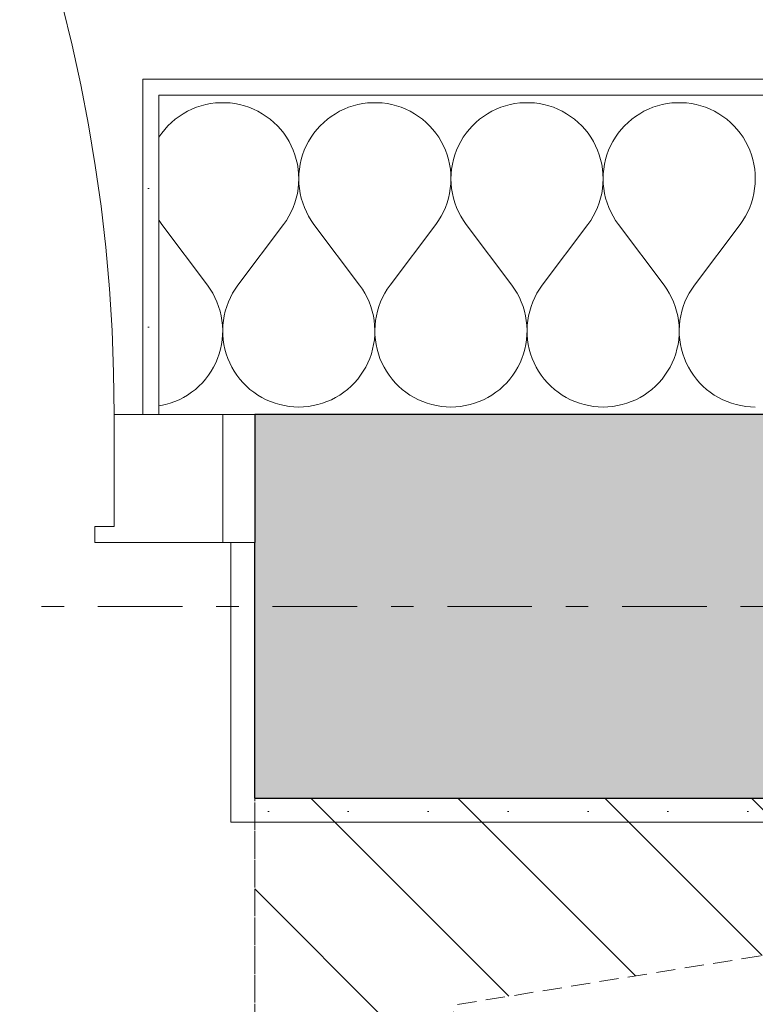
# Model space of a CAD drawing. Extents: x 100 to 2982, y 37 to 2050.
# Tile 125 of 130: x 2028 to 2074, y 1765 to 1826. Entities that reach past the tile are written whole.
import ezdxf
from ezdxf.xclip import XClip

# ---------------------------------------------------------------- set-up
doc = ezdxf.new("R2010")
doc.units = 0
doc.header["$MEASUREMENT"] = 0
doc.header["$XCLIPFRAME"] = 0
doc.linetypes.add('Przerywana gęsta', pattern=[9, 6, -3])
doc.linetypes.add('Przerywana podwójnie', pattern=[54.680554, 26.458333, -10.583333, 7.055556, -10.583333])
for name, color, linetype in [('410-K Osie', 7, 'Continuous'), ('420-K Ściany', 7, 'Continuous'), ('460-K Stropy', 7, 'Continuous'), ('820-G Rysunki Obrazki', 7, 'Continuous'), ('Drzwi ARCHICAD', 7, 'Continuous')]:
    doc.layers.add(name, color=color, linetype=linetype)
pattern_1 = [(0, (-18316.349, -206.5255), (0, 8.660254), [0, -5]), (0, (-18313.849, -202.195), (0, 8.660254), [0, -5])]

# ---------------------------------------------------------------- blocks, each defined once
blk = doc.blocks.new('*X27')
at = {"layer": '420-K Ściany', "color": 174, "linetype": 'Continuous', "lineweight": 5, "ltscale": 0.2}
for p, q in [((2039.148, 1820.739), (2038.865, 1820.624)), ((2039.438, 1820.835), (2039.148, 1820.739)), ((2039.733, 1820.913), (2039.438, 1820.835)), ((2040.033, 1820.972), (2039.733, 1820.913)), ((2040.336, 1821.011), (2040.033, 1820.972)), ((2040.641, 1821.03), (2040.336, 1821.011)), ((2040.947, 1821.03), (2040.641, 1821.03)), ((2041.252, 1821.011), (2040.947, 1821.03)), ((2041.555, 1820.972), (2041.252, 1821.011)), ((2041.855, 1820.913), (2041.555, 1820.972)), ((2042.15, 1820.835), (2041.855, 1820.913)), ((2042.44, 1820.739), (2042.15, 1820.835)), ((2042.723, 1820.624), (2042.44, 1820.739)), ((2048.672, 1820.739), (2048.388, 1820.624)), ((2048.962, 1820.835), (2048.672, 1820.739)), ((2049.257, 1820.913), (2048.962, 1820.835)), ((2049.557, 1820.972), (2049.257, 1820.913)), ((2049.86, 1821.011), (2049.557, 1820.972)), ((2050.165, 1821.03), (2049.86, 1821.011)), ((2050.471, 1821.03), (2050.165, 1821.03)), ((2050.776, 1821.011), (2050.471, 1821.03)), ((2051.079, 1820.972), (2050.776, 1821.011)), ((2051.379, 1820.913), (2051.079, 1820.972)), ((2051.674, 1820.835), (2051.379, 1820.913)), ((2051.964, 1820.739), (2051.674, 1820.835)), ((2052.247, 1820.624), (2051.964, 1820.739)), ((2058.195, 1820.739), (2057.912, 1820.624)), ((2058.485, 1820.835), (2058.195, 1820.739)), ((2058.781, 1820.913), (2058.485, 1820.835)), ((2059.081, 1820.972), (2058.781, 1820.913)), ((2059.384, 1821.011), (2059.081, 1820.972)), ((2059.689, 1821.03), (2059.384, 1821.011)), ((2059.994, 1821.03), (2059.689, 1821.03)), ((2060.299, 1821.011), (2059.994, 1821.03)), ((2060.602, 1820.972), (2060.299, 1821.011)), ((2060.902, 1820.913), (2060.602, 1820.972)), ((2061.198, 1820.835), (2060.902, 1820.913)), ((2061.488, 1820.739), (2061.198, 1820.835)), ((2061.771, 1820.624), (2061.488, 1820.739)), ((2067.719, 1820.739), (2067.436, 1820.624)), ((2068.009, 1820.835), (2067.719, 1820.739)), ((2068.305, 1820.913), (2068.009, 1820.835)), ((2068.605, 1820.972), (2068.305, 1820.913)), ((2068.908, 1821.011), (2068.605, 1820.972)), ((2069.213, 1821.03), (2068.908, 1821.011)), ((2069.518, 1821.03), (2069.213, 1821.03)), ((2069.823, 1821.011), (2069.518, 1821.03)), ((2070.126, 1820.972), (2069.823, 1821.011)), ((2070.426, 1820.913), (2070.126, 1820.972)), ((2070.722, 1820.835), (2070.426, 1820.913)), ((2071.012, 1820.739), (2070.722, 1820.835)), ((2071.295, 1820.624), (2071.012, 1820.739)), ((2038.067, 1820.175), (2037.822, 1819.992)), ((2038.323, 1820.341), (2038.067, 1820.175)), ((2038.589, 1820.492), (2038.323, 1820.341)), ((2038.865, 1820.624), (2038.589, 1820.492)), ((2042.999, 1820.492), (2042.723, 1820.624)), ((2043.265, 1820.341), (2042.999, 1820.492)), ((2043.521, 1820.175), (2043.265, 1820.341)), ((2043.766, 1819.992), (2043.521, 1820.175)), ((2047.591, 1820.175), (2047.346, 1819.992)), ((2047.847, 1820.341), (2047.591, 1820.175)), ((2048.113, 1820.492), (2047.847, 1820.341)), ((2048.388, 1820.624), (2048.113, 1820.492)), ((2052.523, 1820.492), (2052.247, 1820.624)), ((2052.789, 1820.341), (2052.523, 1820.492)), ((2053.045, 1820.175), (2052.789, 1820.341)), ((2053.289, 1819.992), (2053.045, 1820.175)), ((2057.115, 1820.175), (2056.87, 1819.992)), ((2057.371, 1820.341), (2057.115, 1820.175)), ((2057.637, 1820.492), (2057.371, 1820.341)), ((2057.912, 1820.624), (2057.637, 1820.492)), ((2062.046, 1820.492), (2061.771, 1820.624)), ((2062.313, 1820.341), (2062.046, 1820.492)), ((2062.569, 1820.175), (2062.313, 1820.341)), ((2062.813, 1819.992), (2062.569, 1820.175)), ((2066.639, 1820.175), (2066.394, 1819.992)), ((2066.895, 1820.341), (2066.639, 1820.175)), ((2067.161, 1820.492), (2066.895, 1820.341)), ((2067.436, 1820.624), (2067.161, 1820.492)), ((2071.57, 1820.492), (2071.295, 1820.624)), ((2071.836, 1820.341), (2071.57, 1820.492)), ((2072.092, 1820.175), (2071.836, 1820.341)), ((2072.337, 1819.992), (2072.092, 1820.175)), ((2037.37, 1819.581), (2037.165, 1819.354)), ((2037.59, 1819.793), (2037.37, 1819.581)), ((2037.822, 1819.992), (2037.59, 1819.793)), ((2043.998, 1819.793), (2043.766, 1819.992)), ((2044.218, 1819.581), (2043.998, 1819.793)), ((2044.423, 1819.354), (2044.218, 1819.581)), ((2046.894, 1819.581), (2046.689, 1819.354)), ((2047.114, 1819.793), (2046.894, 1819.581)), ((2047.346, 1819.992), (2047.114, 1819.793)), ((2053.522, 1819.793), (2053.289, 1819.992)), ((2053.741, 1819.581), (2053.522, 1819.793)), ((2053.947, 1819.354), (2053.741, 1819.581)), ((2056.418, 1819.581), (2056.213, 1819.354)), ((2056.637, 1819.793), (2056.418, 1819.581)), ((2056.87, 1819.992), (2056.637, 1819.793)), ((2063.046, 1819.793), (2062.813, 1819.992)), ((2063.265, 1819.581), (2063.046, 1819.793)), ((2063.47, 1819.354), (2063.265, 1819.581)), ((2065.942, 1819.581), (2065.737, 1819.354)), ((2066.161, 1819.793), (2065.942, 1819.581)), ((2066.394, 1819.992), (2066.161, 1819.793)), ((2072.57, 1819.793), (2072.337, 1819.992)), ((2072.789, 1819.581), (2072.57, 1819.793)), ((2072.994, 1819.354), (2072.789, 1819.581)), ((2036.975, 1819.115), (2036.802, 1818.867)), ((2037.165, 1819.354), (2036.975, 1819.115)), ((2044.613, 1819.115), (2044.423, 1819.354)), ((2044.788, 1818.864), (2044.613, 1819.115)), ((2044.946, 1818.603), (2044.788, 1818.864)), ((2046.324, 1818.864), (2046.166, 1818.603)), ((2046.499, 1819.115), (2046.324, 1818.864)), ((2046.689, 1819.354), (2046.499, 1819.115)), ((2054.137, 1819.115), (2053.947, 1819.354)), ((2054.311, 1818.864), (2054.137, 1819.115)), ((2054.47, 1818.603), (2054.311, 1818.864)), ((2055.848, 1818.864), (2055.69, 1818.603)), ((2056.023, 1819.115), (2055.848, 1818.864)), ((2056.213, 1819.354), (2056.023, 1819.115)), ((2063.661, 1819.115), (2063.47, 1819.354)), ((2063.835, 1818.864), (2063.661, 1819.115)), ((2063.993, 1818.603), (2063.835, 1818.864)), ((2065.372, 1818.864), (2065.214, 1818.603)), ((2065.546, 1819.115), (2065.372, 1818.864)), ((2065.737, 1819.354), (2065.546, 1819.115)), ((2073.185, 1819.115), (2072.994, 1819.354)), ((2073.359, 1818.864), (2073.185, 1819.115)), ((2073.517, 1818.603), (2073.359, 1818.864)), ((2045.087, 1818.332), (2044.946, 1818.603)), ((2045.21, 1818.052), (2045.087, 1818.332)), ((2046.025, 1818.332), (2045.902, 1818.052)), ((2046.166, 1818.603), (2046.025, 1818.332)), ((2054.611, 1818.332), (2054.47, 1818.603)), ((2054.734, 1818.052), (2054.611, 1818.332)), ((2055.549, 1818.332), (2055.425, 1818.052)), ((2055.69, 1818.603), (2055.549, 1818.332)), ((2064.134, 1818.332), (2063.993, 1818.603)), ((2064.258, 1818.052), (2064.134, 1818.332)), ((2065.073, 1818.332), (2064.949, 1818.052)), ((2065.214, 1818.603), (2065.073, 1818.332)), ((2073.658, 1818.332), (2073.517, 1818.603)), ((2073.782, 1818.052), (2073.658, 1818.332)), ((2045.315, 1817.765), (2045.21, 1818.052)), ((2045.402, 1817.472), (2045.315, 1817.765)), ((2045.796, 1817.765), (2045.71, 1817.472)), ((2045.902, 1818.052), (2045.796, 1817.765)), ((2054.839, 1817.765), (2054.734, 1818.052)), ((2054.926, 1817.472), (2054.839, 1817.765)), ((2055.32, 1817.765), (2055.234, 1817.472)), ((2055.425, 1818.052), (2055.32, 1817.765)), ((2064.363, 1817.765), (2064.258, 1818.052)), ((2064.449, 1817.472), (2064.363, 1817.765)), ((2064.844, 1817.765), (2064.758, 1817.472)), ((2064.949, 1818.052), (2064.844, 1817.765)), ((2073.887, 1817.765), (2073.782, 1818.052)), ((2073.973, 1817.472), (2073.887, 1817.765)), ((2045.469, 1817.174), (2045.402, 1817.472)), ((2045.518, 1816.872), (2045.469, 1817.174)), ((2045.642, 1817.174), (2045.594, 1816.872)), ((2045.71, 1817.472), (2045.642, 1817.174)), ((2054.993, 1817.174), (2054.926, 1817.472)), ((2055.042, 1816.872), (2054.993, 1817.174)), ((2055.166, 1817.174), (2055.118, 1816.872)), ((2055.234, 1817.472), (2055.166, 1817.174)), ((2064.517, 1817.174), (2064.449, 1817.472)), ((2064.565, 1816.872), (2064.517, 1817.174)), ((2064.69, 1817.174), (2064.642, 1816.872)), ((2064.758, 1817.472), (2064.69, 1817.174)), ((2074.041, 1817.174), (2073.973, 1817.472)), ((2074.089, 1816.872), (2074.041, 1817.174)), ((2045.547, 1816.568), (2045.518, 1816.872)), ((2045.556, 1816.263), (2045.547, 1816.568)), ((2045.565, 1816.568), (2045.556, 1816.263)), ((2045.594, 1816.872), (2045.565, 1816.568)), ((2055.07, 1816.568), (2055.042, 1816.872)), ((2055.08, 1816.263), (2055.07, 1816.568)), ((2055.089, 1816.568), (2055.08, 1816.263)), ((2055.118, 1816.872), (2055.089, 1816.568)), ((2064.594, 1816.568), (2064.565, 1816.872)), ((2064.604, 1816.263), (2064.594, 1816.568)), ((2064.613, 1816.568), (2064.604, 1816.263)), ((2064.642, 1816.872), (2064.613, 1816.568)), ((2074.118, 1816.568), (2074.089, 1816.872)), ((2074.127, 1816.263), (2074.118, 1816.568)), ((2045.516, 1815.653), (2045.546, 1815.957)), ((2045.546, 1815.957), (2045.556, 1816.263)), ((2045.556, 1816.263), (2045.566, 1815.957)), ((2045.566, 1815.957), (2045.596, 1815.653)), ((2055.04, 1815.653), (2055.069, 1815.957)), ((2055.069, 1815.957), (2055.08, 1816.263)), ((2055.08, 1816.263), (2055.09, 1815.957)), ((2055.09, 1815.957), (2055.12, 1815.653)), ((2064.563, 1815.653), (2064.593, 1815.957)), ((2064.593, 1815.957), (2064.604, 1816.263)), ((2064.604, 1816.263), (2064.614, 1815.957)), ((2064.614, 1815.957), (2064.644, 1815.653)), ((2074.087, 1815.653), (2074.117, 1815.957)), ((2074.117, 1815.957), (2074.127, 1816.263)), ((2045.398, 1815.054), (2045.466, 1815.352)), ((2045.466, 1815.352), (2045.516, 1815.653)), ((2045.596, 1815.653), (2045.645, 1815.352)), ((2045.645, 1815.352), (2045.714, 1815.054)), ((2054.922, 1815.054), (2054.99, 1815.352)), ((2054.99, 1815.352), (2055.04, 1815.653)), ((2055.12, 1815.653), (2055.169, 1815.352)), ((2055.169, 1815.352), (2055.238, 1815.054)), ((2064.445, 1815.054), (2064.514, 1815.352)), ((2064.514, 1815.352), (2064.563, 1815.653)), ((2064.644, 1815.653), (2064.693, 1815.352)), ((2064.693, 1815.352), (2064.762, 1815.054)), ((2073.969, 1815.054), (2074.038, 1815.352)), ((2074.038, 1815.352), (2074.087, 1815.653)), ((2045.204, 1814.475), (2045.31, 1814.761)), ((2045.31, 1814.761), (2045.398, 1815.054)), ((2045.714, 1815.054), (2045.802, 1814.761)), ((2045.802, 1814.761), (2045.908, 1814.475)), ((2054.728, 1814.475), (2054.834, 1814.761)), ((2054.834, 1814.761), (2054.922, 1815.054)), ((2055.238, 1815.054), (2055.325, 1814.761)), ((2055.325, 1814.761), (2055.431, 1814.475)), ((2064.252, 1814.475), (2064.358, 1814.761)), ((2064.358, 1814.761), (2064.445, 1815.054)), ((2064.762, 1815.054), (2064.849, 1814.761)), ((2064.849, 1814.761), (2064.955, 1814.475)), ((2073.776, 1814.475), (2073.882, 1814.761)), ((2073.882, 1814.761), (2073.969, 1815.054)), ((2044.779, 1813.664), (2044.938, 1813.925)), ((2044.938, 1813.925), (2045.08, 1814.195)), ((2045.08, 1814.195), (2045.204, 1814.475)), ((2045.908, 1814.475), (2046.032, 1814.195)), ((2046.032, 1814.195), (2046.174, 1813.925)), ((2046.174, 1813.925), (2046.333, 1813.664)), ((2054.303, 1813.664), (2054.462, 1813.925)), ((2054.462, 1813.925), (2054.604, 1814.195)), ((2054.604, 1814.195), (2054.728, 1814.475)), ((2055.431, 1814.475), (2055.556, 1814.195)), ((2055.556, 1814.195), (2055.698, 1813.925)), ((2055.698, 1813.925), (2055.857, 1813.664)), ((2063.827, 1813.664), (2063.986, 1813.925)), ((2063.986, 1813.925), (2064.127, 1814.195)), ((2064.127, 1814.195), (2064.252, 1814.475)), ((2064.955, 1814.475), (2065.08, 1814.195)), ((2065.08, 1814.195), (2065.221, 1813.925)), ((2065.221, 1813.925), (2065.38, 1813.664)), ((2073.35, 1813.664), (2073.509, 1813.925)), ((2073.509, 1813.925), (2073.651, 1814.195)), ((2073.651, 1814.195), (2073.776, 1814.475)), ((2036.802, 1813.676), (2036.809, 1813.664)), ((2036.809, 1813.664), (2036.984, 1813.414)), ((2036.984, 1813.414), (2039.842, 1809.604)), ((2044.604, 1813.414), (2041.746, 1809.604)), ((2044.604, 1813.414), (2044.779, 1813.664)), ((2046.333, 1813.664), (2046.508, 1813.414)), ((2046.508, 1813.414), (2049.365, 1809.604)), ((2054.127, 1813.414), (2051.27, 1809.604)), ((2054.127, 1813.414), (2054.303, 1813.664)), ((2055.857, 1813.664), (2056.032, 1813.414)), ((2056.032, 1813.414), (2058.889, 1809.604)), ((2063.651, 1813.414), (2060.794, 1809.604)), ((2063.651, 1813.414), (2063.827, 1813.664)), ((2065.38, 1813.664), (2065.556, 1813.414)), ((2065.556, 1813.414), (2068.413, 1809.604)), ((2073.175, 1813.414), (2070.318, 1809.604)), ((2073.175, 1813.414), (2073.35, 1813.664)), ((2040.015, 1809.358), (2039.842, 1809.604)), ((2041.746, 1809.604), (2041.573, 1809.358)), ((2049.538, 1809.358), (2049.365, 1809.604)), ((2051.27, 1809.604), (2051.097, 1809.358)), ((2059.062, 1809.358), (2058.889, 1809.604)), ((2060.794, 1809.604), (2060.621, 1809.358)), ((2068.586, 1809.358), (2068.413, 1809.604)), ((2070.318, 1809.604), (2070.145, 1809.358)), ((2040.172, 1809.101), (2040.015, 1809.358)), ((2040.312, 1808.834), (2040.172, 1809.101)), ((2041.416, 1809.101), (2041.276, 1808.834)), ((2041.573, 1809.358), (2041.416, 1809.101)), ((2049.696, 1809.101), (2049.538, 1809.358)), ((2049.836, 1808.834), (2049.696, 1809.101)), ((2050.94, 1809.101), (2050.8, 1808.834)), ((2051.097, 1809.358), (2050.94, 1809.101)), ((2059.219, 1809.101), (2059.062, 1809.358)), ((2059.36, 1808.834), (2059.219, 1809.101)), ((2060.464, 1809.101), (2060.323, 1808.834)), ((2060.621, 1809.358), (2060.464, 1809.101)), ((2068.743, 1809.101), (2068.586, 1809.358)), ((2068.884, 1808.834), (2068.743, 1809.101)), ((2069.988, 1809.101), (2069.847, 1808.834)), ((2070.145, 1809.358), (2069.988, 1809.101)), ((2040.436, 1808.559), (2040.312, 1808.834)), ((2040.541, 1808.277), (2040.436, 1808.559)), ((2041.152, 1808.559), (2041.047, 1808.277)), ((2041.276, 1808.834), (2041.152, 1808.559)), ((2049.959, 1808.559), (2049.836, 1808.834)), ((2050.065, 1808.277), (2049.959, 1808.559)), ((2050.676, 1808.559), (2050.57, 1808.277)), ((2050.8, 1808.834), (2050.676, 1808.559)), ((2059.483, 1808.559), (2059.36, 1808.834)), ((2059.589, 1808.277), (2059.483, 1808.559)), ((2060.2, 1808.559), (2060.094, 1808.277)), ((2060.323, 1808.834), (2060.2, 1808.559)), ((2069.007, 1808.559), (2068.884, 1808.834)), ((2069.113, 1808.277), (2069.007, 1808.559)), ((2069.724, 1808.559), (2069.618, 1808.277)), ((2069.847, 1808.834), (2069.724, 1808.559)), ((2040.629, 1807.989), (2040.541, 1808.277)), ((2040.698, 1807.696), (2040.629, 1807.989)), ((2040.959, 1807.989), (2040.89, 1807.696)), ((2041.047, 1808.277), (2040.959, 1807.989)), ((2050.153, 1807.989), (2050.065, 1808.277)), ((2050.222, 1807.696), (2050.153, 1807.989)), ((2050.483, 1807.989), (2050.413, 1807.696)), ((2050.57, 1808.277), (2050.483, 1807.989)), ((2059.677, 1807.989), (2059.589, 1808.277)), ((2059.746, 1807.696), (2059.677, 1807.989)), ((2060.006, 1807.989), (2059.937, 1807.696)), ((2060.094, 1808.277), (2060.006, 1807.989)), ((2069.201, 1807.989), (2069.113, 1808.277)), ((2069.27, 1807.696), (2069.201, 1807.989)), ((2069.53, 1807.989), (2069.461, 1807.696)), ((2069.618, 1808.277), (2069.53, 1807.989)), ((2040.749, 1807.399), (2040.698, 1807.696)), ((2040.781, 1807.1), (2040.749, 1807.399)), ((2040.794, 1806.799), (2040.781, 1807.1)), ((2040.807, 1807.1), (2040.794, 1806.799)), ((2040.839, 1807.399), (2040.807, 1807.1)), ((2040.89, 1807.696), (2040.839, 1807.399)), ((2050.273, 1807.399), (2050.222, 1807.696)), ((2050.305, 1807.1), (2050.273, 1807.399)), ((2050.318, 1806.799), (2050.305, 1807.1)), ((2050.331, 1807.1), (2050.318, 1806.799)), ((2050.363, 1807.399), (2050.331, 1807.1)), ((2050.413, 1807.696), (2050.363, 1807.399)), ((2059.797, 1807.399), (2059.746, 1807.696)), ((2059.829, 1807.1), (2059.797, 1807.399)), ((2059.841, 1806.799), (2059.829, 1807.1)), ((2059.855, 1807.1), (2059.842, 1806.799)), ((2059.886, 1807.399), (2059.855, 1807.1)), ((2059.937, 1807.696), (2059.886, 1807.399)), ((2069.321, 1807.399), (2069.27, 1807.696)), ((2069.352, 1807.1), (2069.321, 1807.399)), ((2069.365, 1806.799), (2069.352, 1807.1)), ((2069.378, 1807.1), (2069.366, 1806.799)), ((2069.41, 1807.399), (2069.378, 1807.1)), ((2069.461, 1807.696), (2069.41, 1807.399)), ((2040.762, 1806.197), (2040.787, 1806.497)), ((2040.787, 1806.497), (2040.794, 1806.799)), ((2040.794, 1806.799), (2040.801, 1806.497)), ((2040.801, 1806.497), (2040.826, 1806.197)), ((2050.286, 1806.197), (2050.311, 1806.497)), ((2050.311, 1806.497), (2050.318, 1806.799)), ((2050.318, 1806.799), (2050.324, 1806.497)), ((2050.324, 1806.497), (2050.35, 1806.197)), ((2059.81, 1806.197), (2059.835, 1806.497)), ((2059.835, 1806.497), (2059.841, 1806.799)), ((2059.842, 1806.799), (2059.848, 1806.497)), ((2059.848, 1806.497), (2059.873, 1806.197)), ((2069.334, 1806.197), (2069.359, 1806.497)), ((2069.359, 1806.497), (2069.365, 1806.799)), ((2069.366, 1806.799), (2069.372, 1806.497)), ((2069.372, 1806.497), (2069.397, 1806.197)), ((2040.655, 1805.605), (2040.718, 1805.899)), ((2040.718, 1805.899), (2040.762, 1806.197)), ((2040.826, 1806.197), (2040.87, 1805.899)), ((2040.87, 1805.899), (2040.933, 1805.605)), ((2050.179, 1805.605), (2050.242, 1805.899)), ((2050.242, 1805.899), (2050.286, 1806.197)), ((2050.35, 1806.197), (2050.394, 1805.899)), ((2050.394, 1805.899), (2050.457, 1805.605)), ((2059.703, 1805.605), (2059.766, 1805.899)), ((2059.766, 1805.899), (2059.81, 1806.197)), ((2059.873, 1806.197), (2059.918, 1805.899)), ((2059.918, 1805.899), (2059.981, 1805.605)), ((2069.226, 1805.605), (2069.289, 1805.899)), ((2069.289, 1805.899), (2069.334, 1806.197)), ((2069.397, 1806.197), (2069.441, 1805.899)), ((2069.441, 1805.899), (2069.504, 1805.605)), ((2040.474, 1805.031), (2040.574, 1805.315)), ((2040.574, 1805.315), (2040.655, 1805.605)), ((2040.933, 1805.605), (2041.014, 1805.315)), ((2041.014, 1805.315), (2041.114, 1805.031)), ((2049.998, 1805.031), (2050.097, 1805.315)), ((2050.097, 1805.315), (2050.179, 1805.605)), ((2050.457, 1805.605), (2050.538, 1805.315)), ((2050.538, 1805.315), (2050.638, 1805.031)), ((2059.522, 1805.031), (2059.621, 1805.315)), ((2059.621, 1805.315), (2059.703, 1805.605)), ((2059.981, 1805.605), (2060.062, 1805.315)), ((2060.062, 1805.315), (2060.162, 1805.031)), ((2069.045, 1805.031), (2069.145, 1805.315)), ((2069.145, 1805.315), (2069.226, 1805.605)), ((2069.504, 1805.605), (2069.586, 1805.315)), ((2069.586, 1805.315), (2069.686, 1805.031)), ((2040.222, 1804.484), (2040.356, 1804.753)), ((2040.356, 1804.753), (2040.474, 1805.031)), ((2041.114, 1805.031), (2041.232, 1804.753)), ((2041.232, 1804.753), (2041.366, 1804.484)), ((2049.746, 1804.484), (2049.88, 1804.753)), ((2049.88, 1804.753), (2049.998, 1805.031)), ((2050.638, 1805.031), (2050.755, 1804.753)), ((2050.755, 1804.753), (2050.89, 1804.484)), ((2059.269, 1804.484), (2059.404, 1804.753)), ((2059.404, 1804.753), (2059.522, 1805.031)), ((2060.162, 1805.031), (2060.279, 1804.753)), ((2060.279, 1804.753), (2060.414, 1804.484)), ((2068.793, 1804.484), (2068.928, 1804.753)), ((2068.928, 1804.753), (2069.045, 1805.031)), ((2069.686, 1805.031), (2069.803, 1804.753)), ((2069.803, 1804.753), (2069.938, 1804.484)), ((2039.903, 1803.973), (2040.07, 1804.223)), ((2040.07, 1804.223), (2040.222, 1804.484)), ((2041.366, 1804.484), (2041.518, 1804.223)), ((2041.518, 1804.223), (2041.685, 1803.973)), ((2049.426, 1803.973), (2049.594, 1804.223)), ((2049.594, 1804.223), (2049.746, 1804.484)), ((2050.89, 1804.484), (2051.041, 1804.223)), ((2051.041, 1804.223), (2051.209, 1803.973)), ((2058.95, 1803.973), (2059.118, 1804.223)), ((2059.118, 1804.223), (2059.269, 1804.484)), ((2060.414, 1804.484), (2060.565, 1804.223)), ((2060.565, 1804.223), (2060.733, 1803.973)), ((2068.474, 1803.973), (2068.642, 1804.223)), ((2068.642, 1804.223), (2068.793, 1804.484)), ((2069.938, 1804.484), (2070.089, 1804.223)), ((2070.089, 1804.223), (2070.257, 1803.973)), ((2039.31, 1803.293), (2039.522, 1803.507)), ((2039.522, 1803.507), (2039.72, 1803.734)), ((2039.72, 1803.734), (2039.903, 1803.973)), ((2041.685, 1803.973), (2041.868, 1803.734)), ((2041.868, 1803.734), (2042.066, 1803.507)), ((2042.066, 1803.507), (2042.278, 1803.293)), ((2048.834, 1803.293), (2049.046, 1803.507)), ((2049.046, 1803.507), (2049.243, 1803.734)), ((2049.243, 1803.734), (2049.426, 1803.973)), ((2051.209, 1803.973), (2051.392, 1803.734)), ((2051.392, 1803.734), (2051.59, 1803.507)), ((2051.59, 1803.507), (2051.802, 1803.293)), ((2058.357, 1803.293), (2058.569, 1803.507)), ((2058.569, 1803.507), (2058.767, 1803.734)), ((2058.767, 1803.734), (2058.95, 1803.973)), ((2060.733, 1803.973), (2060.916, 1803.734)), ((2060.916, 1803.734), (2061.114, 1803.507)), ((2061.114, 1803.507), (2061.326, 1803.293)), ((2067.881, 1803.293), (2068.093, 1803.507)), ((2068.093, 1803.507), (2068.291, 1803.734)), ((2068.291, 1803.734), (2068.474, 1803.973)), ((2070.257, 1803.973), (2070.44, 1803.734)), ((2070.44, 1803.734), (2070.638, 1803.507)), ((2070.638, 1803.507), (2070.85, 1803.293)), ((2038.599, 1802.736), (2038.848, 1802.907)), ((2038.848, 1802.907), (2039.085, 1803.092)), ((2039.085, 1803.092), (2039.31, 1803.293)), ((2042.278, 1803.293), (2042.503, 1803.092)), ((2042.503, 1803.092), (2042.74, 1802.907)), ((2042.74, 1802.907), (2042.989, 1802.736)), ((2048.123, 1802.736), (2048.372, 1802.907)), ((2048.372, 1802.907), (2048.609, 1803.092)), ((2048.609, 1803.092), (2048.834, 1803.293)), ((2051.802, 1803.293), (2052.027, 1803.092)), ((2052.027, 1803.092), (2052.264, 1802.907)), ((2052.264, 1802.907), (2052.512, 1802.736)), ((2057.647, 1802.736), (2057.895, 1802.907)), ((2057.895, 1802.907), (2058.133, 1803.092)), ((2058.133, 1803.092), (2058.357, 1803.293)), ((2061.326, 1803.293), (2061.551, 1803.092)), ((2061.551, 1803.092), (2061.788, 1802.907)), ((2061.788, 1802.907), (2062.036, 1802.736)), ((2067.171, 1802.736), (2067.419, 1802.907)), ((2067.419, 1802.907), (2067.656, 1803.092)), ((2067.656, 1803.092), (2067.881, 1803.293)), ((2070.85, 1803.293), (2071.075, 1803.092)), ((2071.075, 1803.092), (2071.312, 1802.907)), ((2071.312, 1802.907), (2071.56, 1802.736)), ((2037.224, 1802.137), (2037.513, 1802.221)), ((2037.513, 1802.221), (2037.797, 1802.324)), ((2037.797, 1802.324), (2038.073, 1802.444)), ((2038.073, 1802.444), (2038.341, 1802.582)), ((2038.341, 1802.582), (2038.599, 1802.736)), ((2042.989, 1802.736), (2043.247, 1802.582)), ((2043.247, 1802.582), (2043.515, 1802.444)), ((2043.515, 1802.444), (2043.791, 1802.324)), ((2043.791, 1802.324), (2044.075, 1802.221)), ((2044.075, 1802.221), (2044.364, 1802.137)), ((2046.748, 1802.137), (2047.037, 1802.221)), ((2047.037, 1802.221), (2047.32, 1802.324)), ((2047.32, 1802.324), (2047.596, 1802.444)), ((2047.596, 1802.444), (2047.864, 1802.582)), ((2047.864, 1802.582), (2048.123, 1802.736)), ((2052.512, 1802.736), (2052.771, 1802.582)), ((2052.771, 1802.582), (2053.039, 1802.444)), ((2053.039, 1802.444), (2053.315, 1802.324)), ((2053.315, 1802.324), (2053.598, 1802.221)), ((2053.598, 1802.221), (2053.887, 1802.137)), ((2056.272, 1802.137), (2056.561, 1802.221)), ((2056.561, 1802.221), (2056.844, 1802.324)), ((2056.844, 1802.324), (2057.12, 1802.444)), ((2057.12, 1802.444), (2057.388, 1802.582)), ((2057.388, 1802.582), (2057.647, 1802.736)), ((2062.036, 1802.736), (2062.295, 1802.582)), ((2062.295, 1802.582), (2062.563, 1802.444)), ((2062.563, 1802.444), (2062.839, 1802.324)), ((2062.839, 1802.324), (2063.122, 1802.221)), ((2063.122, 1802.221), (2063.411, 1802.137)), ((2065.796, 1802.137), (2066.085, 1802.221)), ((2066.085, 1802.221), (2066.368, 1802.324)), ((2066.368, 1802.324), (2066.644, 1802.444)), ((2066.644, 1802.444), (2066.912, 1802.582)), ((2066.912, 1802.582), (2067.171, 1802.736)), ((2071.56, 1802.736), (2071.819, 1802.582)), ((2071.819, 1802.582), (2072.087, 1802.444)), ((2072.087, 1802.444), (2072.363, 1802.324)), ((2072.363, 1802.324), (2072.646, 1802.221)), ((2072.646, 1802.221), (2072.935, 1802.137)), ((2036.802, 1802.05), (2036.93, 1802.071)), ((2036.93, 1802.071), (2037.224, 1802.137)), ((2044.364, 1802.137), (2044.658, 1802.071)), ((2044.658, 1802.071), (2044.955, 1802.023)), ((2044.955, 1802.023), (2045.255, 1801.995)), ((2045.255, 1801.995), (2045.556, 1801.985)), ((2045.556, 1801.985), (2045.857, 1801.995)), ((2045.857, 1801.995), (2046.157, 1802.023)), ((2046.157, 1802.023), (2046.454, 1802.071)), ((2046.454, 1802.071), (2046.748, 1802.137)), ((2053.887, 1802.137), (2054.181, 1802.071)), ((2054.181, 1802.071), (2054.479, 1802.023)), ((2054.479, 1802.023), (2054.779, 1801.995)), ((2054.779, 1801.995), (2055.08, 1801.985)), ((2055.08, 1801.985), (2055.381, 1801.995)), ((2055.381, 1801.995), (2055.681, 1802.023)), ((2055.681, 1802.023), (2055.978, 1802.071)), ((2055.978, 1802.071), (2056.272, 1802.137)), ((2063.411, 1802.137), (2063.705, 1802.071)), ((2063.705, 1802.071), (2064.003, 1802.023)), ((2064.003, 1802.023), (2064.302, 1801.995)), ((2064.302, 1801.995), (2064.604, 1801.985)), ((2064.604, 1801.985), (2064.905, 1801.995)), ((2064.905, 1801.995), (2065.204, 1802.023)), ((2065.204, 1802.023), (2065.502, 1802.071)), ((2065.502, 1802.071), (2065.796, 1802.137)), ((2072.935, 1802.137), (2073.229, 1802.071)), ((2073.229, 1802.071), (2073.526, 1802.023)), ((2073.526, 1802.023), (2073.826, 1801.995)), ((2073.826, 1801.995), (2074.127, 1801.985))]:
    blk.add_line(p, q, dxfattribs=at)
blk = doc.blocks.new('Rysunek_1_1', base_point=(-18316.349, -206.526))
at = {"layer": '420-K Ściany', "linetype": 'Continuous', "lineweight": 5}
h = blk.add_hatch(dxfattribs=at)
h.set_pattern_fill('Tynk_0001', color=176, style=0, pattern_type=2)
h.set_pattern_definition(pattern_1)
h.paths.add_polyline_path([(2036.802, 1822.509), (2035.802, 1822.509), (2035.802, 1801.509), (2036.802, 1801.509), (2036.802, 1821.509)])
h = blk.add_hatch(dxfattribs=at)
h.set_pattern_fill('Tynk_0001', color=176, style=0, pattern_type=2)
h.set_pattern_definition(pattern_1)
h.paths.add_polyline_path([(2179.802, 1822.509), (2036.802, 1822.509), (2036.802, 1821.509), (2179.802, 1821.509)])
at = {"layer": '420-K Ściany', "linetype": 'Continuous', "lineweight": 13}
blk.add_hatch(color=62, dxfattribs=at).paths.add_polyline_path([(2042.802, 1801.509), (2042.802, 1793.509), (2042.802, 1777.509), (2135.802, 1777.509), (2135.802, 1801.509)])
at = {"layer": '420-K Ściany', "linetype": 'Continuous', "lineweight": 5}
h = blk.add_hatch(dxfattribs=at)
h.set_pattern_fill('Tynk_0001', color=180, style=0, pattern_type=2)
h.set_pattern_definition(pattern_1)
h.paths.add_polyline_path([(2041.302, 1776.009), (2042.802, 1776.009), (2042.802, 1777.509), (2042.802, 1793.509), (2041.302, 1793.509)])
h = blk.add_hatch(dxfattribs=at)
h.set_pattern_fill('Tynk_0001', color=180, style=0, pattern_type=2)
h.set_pattern_definition(pattern_1)
h.paths.add_polyline_path([(2134.302, 1777.509), (2042.802, 1777.509), (2042.802, 1776.009), (2134.302, 1776.009)])
at = {"layer": '460-K Stropy', "linetype": 'Continuous', "lineweight": 13}
h = blk.add_hatch(dxfattribs=at)
h.set_pattern_fill('Cegła_zwykła_0001', color=2, style=0, pattern_type=2)
h.set_pattern_definition([(135, (-18316.349, -206.5255), (4.596194, 4.596194), [])])
h.paths.add_polyline_path([(2042.802, 1715.913), (2055.355, 1764.578), (2135.802, 1777.509), (2042.802, 1777.509)])
at = {"layer": '410-K Osie', "color": 4, "linetype": 'Przerywana podwójnie', "lineweight": 13, "ltscale": 0.2}
blk.add_line((589.417, 1789.509), (2255.561, 1789.509), dxfattribs=at)
blk.add_line((589.417, 1789.509), (2255.561, 1789.509), dxfattribs=at)
at = {"layer": '420-K Ściany', "color": 47, "linetype": 'Continuous', "lineweight": 15, "ltscale": 0.2}
for p, q in [((2035.802, 1801.509), (2035.802, 1822.509)), ((2036.802, 1822.509), (2035.802, 1822.509)), ((2036.802, 1801.509), (2035.802, 1801.509)), ((2036.802, 1801.509), (2042.802, 1801.509)), ((2041.302, 1793.509), (2041.302, 1776.009)), ((2042.802, 1793.509), (2041.302, 1793.509)), ((2042.802, 1776.009), (2041.302, 1776.009))]:
    blk.add_line(p, q, dxfattribs=at)
at = {"layer": '420-K Ściany', "color": 67, "linetype": 'Continuous', "lineweight": 13, "ltscale": 0.2}
for p, q in [((2159.802, 1821.509), (2036.802, 1821.509)), ((2036.802, 1821.509), (2036.802, 1801.509))]:
    blk.add_line(p, q, dxfattribs=at)
at = {"layer": '420-K Ściany', "color": 27, "linetype": 'Continuous', "lineweight": 25, "ltscale": 0.2}
for p, q in [((2135.802, 1801.509), (2042.802, 1801.509)), ((2042.802, 1801.509), (2042.802, 1793.509)), ((2042.802, 1777.509), (2042.802, 1793.509)), ((2042.802, 1777.509), (2134.302, 1777.509))]:
    blk.add_line(p, q, dxfattribs=at)
at = {"layer": '420-K Ściany', "color": 47, "linetype": 'Continuous', "lineweight": 15, "ltscale": 0.2, "flags": 128}
for points in [[(2179.802, 1822.509), (2036.802, 1822.509)], [(2042.802, 1776.009), (2134.302, 1776.009)]]:
    blk.add_lwpolyline(points, dxfattribs=at)
at = {"layer": '460-K Stropy', "color": 1, "linetype": 'Przerywana gęsta', "lineweight": 13, "ltscale": 0.2, "flags": 128}
for points in [[(2042.802, 1777.509), (2134.302, 1777.509), (2134.302, 1715.913), (2042.802, 1715.913)], [(2042.802, 1715.913), (2055.355, 1764.578), (2135.802, 1777.509), (2042.802, 1777.509)]]:
    blk.add_lwpolyline(points, close=True, dxfattribs=at)
at = {"layer": 'Drzwi ARCHICAD', "color": 47, "linetype": 'Continuous', "lineweight": 15, "ltscale": 0.2}
for p, q in [((2036.802, 1822.509), (2035.802, 1822.509)), ((2035.802, 1801.509), (2035.802, 1822.509)), ((2036.802, 1801.509), (2042.802, 1801.509)), ((2036.802, 1801.509), (2042.802, 1801.509)), ((2041.302, 1793.509), (2041.302, 1776.009)), ((2042.802, 1776.009), (2041.302, 1776.009))]:
    blk.add_line(p, q, dxfattribs=at)
at = {"layer": 'Drzwi ARCHICAD', "color": 23, "linetype": 'Continuous', "lineweight": 15, "ltscale": 0.2}
for p, q in [((2034.002, 1794.509), (2034.002, 1801.509)), ((2034.002, 1801.509), (2040.802, 1801.509)), ((2040.802, 1801.509), (2042.802, 1801.509)), ((2040.802, 1801.509), (2040.802, 1793.509)), ((2042.802, 1801.509), (2042.802, 1793.509)), ((2032.802, 1793.509), (2032.802, 1794.509)), ((2032.802, 1794.509), (2034.002, 1794.509)), ((2040.802, 1793.509), (2032.802, 1793.509)), ((2040.802, 1793.509), (2042.802, 1793.509))]:
    blk.add_line(p, q, dxfattribs=at)
at = {"layer": 'Drzwi ARCHICAD', "color": 27, "linetype": 'Continuous', "lineweight": 25, "ltscale": 0.2}
blk.add_line((2042.802, 1801.509), (2042.802, 1793.509), dxfattribs=at)
blk.add_line((2042.802, 1801.509), (2042.802, 1793.509), dxfattribs=at)
at = {"layer": 'Drzwi ARCHICAD', "color": 3, "linetype": 'Continuous', "lineweight": 13, "ltscale": 0.2}
blk.add_arc((1931.602, 1801.509), 102.4, 0, 90, dxfattribs=at)
at = {"color": 65, "linetype": 'Continuous', "lineweight": 13, "ltscale": 0.2}
blk.add_blockref('*X27', (0, 0), dxfattribs=at)

msp = doc.modelspace()

# ---------------------------------------------------------------- block references
at = {"layer": '820-G Rysunki Obrazki', "color": 65, "linetype": 'Continuous', "lineweight": 13, "ltscale": 0.2}
ref = msp.add_blockref('Rysunek_1_1', (-18316.349, -206.526), dxfattribs=at)
XClip(ref).set_block_clipping_path([(244.527027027, 75.2081975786), (2570.9054054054, 2024.1891891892)])

doc.saveas('drawing.dxf')
